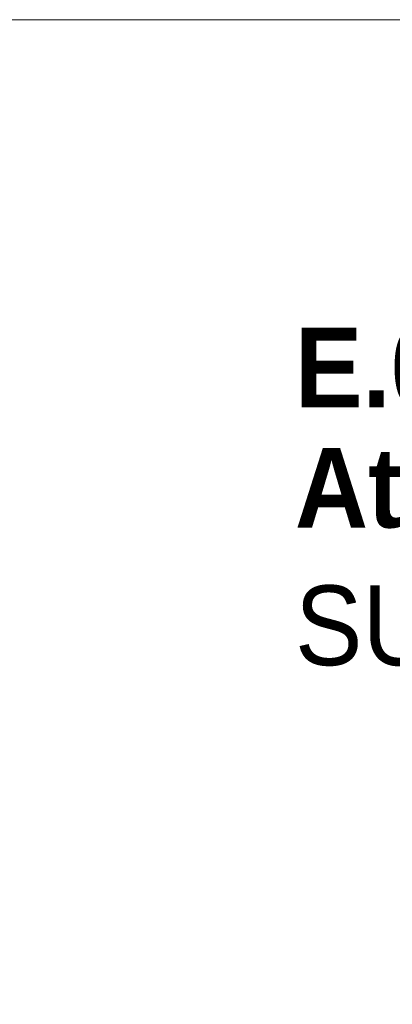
# Model space of a CAD drawing. Header units: metres. Extents: x -7.1 to 26.5, y -14.7 to 18.1.
# Tile 43 of 109: x 6.3 to 7.2, y 5.7 to 8.2. Entities that reach past the tile are written whole.
import ezdxf

# ---------------------------------------------------------------- set-up
doc = ezdxf.new("R2010")
doc.units = ezdxf.units.M
doc.linetypes.add('AUSGEZOGEN', pattern=[0])
doc.layers.add('XR$1$080 Raumdefinitionen Kontur', color=7, linetype='AUSGEZOGEN')
doc.layers.add('XR$2$080 Raumdefinitionen Text_1', color=7, linetype='AUSGEZOGEN')
doc.styles.add('ARIAL', font='arial.ttf')

msp = doc.modelspace()

# ---------------------------------------------------------------- linework, layer by layer
at = {"layer": 'XR$1$080 Raumdefinitionen Kontur', "color": 8, "linetype": 'AUSGEZOGEN', "lineweight": 13, "transparency": 33554687}
msp.add_lwpolyline([(9.6418, 8.1935), (6.2718, 8.1935), (6.2718, 3.5835), (7.3918, 3.5835), (7.3918, 5.8735), (7.3918, 6.2385), (9.6418, 6.2385), (9.6418, 8.1935)], close=True, dxfattribs=at)

# ---------------------------------------------------------------- texts
at = {"layer": 'XR$2$080 Raumdefinitionen Text_1', "color": 7, "linetype": 'AUSGEZOGEN', "transparency": 33554687, "insert": (6.9881, 7.4207), "char_height": 0.2, "width": 1.958292, "attachment_point": 1, "line_spacing_factor": 0.903614, "style": 'ARIAL'}
msp.add_mtext('\\A1;{\\fArial|b1|i0|c162|p34;\\W0.90909;E.02}\\P{\\fArial|b1|i0|c162|p34;\\W0.90909;Atrio}\\P{\\W0.90909;SUP: 9.56 m\\H0.6x;\\S2^ ;}', dxfattribs=at)

doc.saveas('drawing.dxf')
